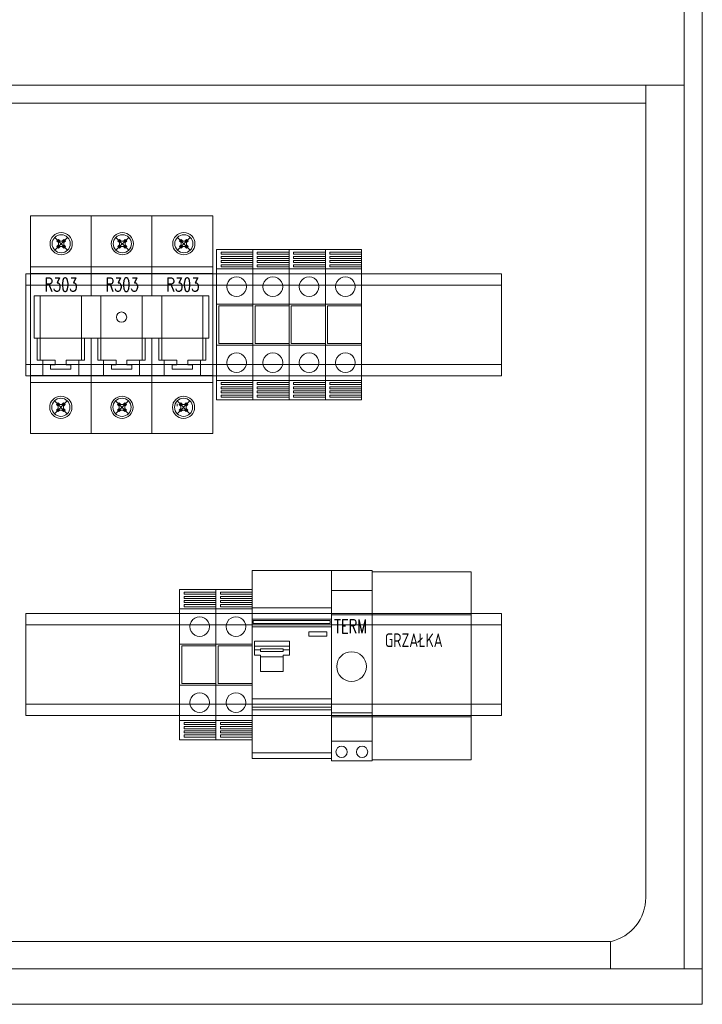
# Model space of a CAD drawing. Extents: x 6530687 to 6531018, y 5912940 to 5913185.
# Tile 4 of 9: x 6530755 to 6530785, y 5913089 to 5913132. Entities that reach past the tile are written whole.
import ezdxf
from ezdxf.enums import TextEntityAlignment as Align

# ---------------------------------------------------------------- set-up
doc = ezdxf.new("R2010")
doc.units = 0
doc.header["$MEASUREMENT"] = 0
doc.layers.get('0').update_dxf_attribs({"linetype": 'CONTINUOUS', "lineweight": 9})
for name, color, linetype, lineweight in [('000 Inne (niezydentyfikowane)', 7, 'CONTINUOUS', 9), ('IE - schemat', 7, 'CONTINUOUS', 9), ('kontur OBUDOWY', 7, 'CONTINUOUS', 5)]:
    doc.layers.add(name, color=color, linetype=linetype, lineweight=lineweight)
doc.styles.add('CP_ATTR', font='ROMANS.SHX')
doc.styles.add('OPIS_6', font='SIMPLEX.SHX', dxfattribs={"width": 0.7, "height": 6})

# ---------------------------------------------------------------- blocks, each defined once
blk = doc.blocks.new('STN40X84_2')
at = {"layer": 'kontur OBUDOWY', "color": 0}
for p, q in [((400, 840), (400, 0)), ((400, 0), (0, 0))]:
    blk.add_line(p, q, dxfattribs=at)
at = {"layer": 'kontur OBUDOWY', "color": 7}
for p, q in [((392, 321.07), (392, 825.64)), ((375, 47.12), (375, 405.63)), ((42.05, 27.64), (158.59, 27.64)), ((158.59, 27.64), (357.95, 27.64)), ((2, 15.64), (158.59, 15.64)), ((158.59, 15.64), (398, 15.64))]:
    blk.add_line(p, q, dxfattribs=at)
at = {"layer": 'kontur OBUDOWY'}
for p, q in [((8, 405.63), (392, 405.63)), ((25, 397.63), (375, 397.63)), ((392, 15.64), (392, 321.07))]:
    blk.add_line(p, q, dxfattribs=at)
at = {"layer": 'kontur OBUDOWY', "color": 7, "ltscale": 0.03875}
blk.add_line((359.5, 27.64), (357.95, 27.64), dxfattribs=at)
at = {"layer": 'kontur OBUDOWY', "color": 7, "ltscale": 0.3}
blk.add_line((359.5, 27.64), (359.5, 15.64), dxfattribs=at)
at = {"layer": 'kontur OBUDOWY', "color": 7, "ltscale": 0.1}
blk.add_line((359.5, 23.64), (359.5, 27.64), dxfattribs=at)
at = {"layer": 'kontur OBUDOWY', "color": 7, "ltscale": 0.2}
blk.add_line((359.5, 15.64), (359.5, 23.64), dxfattribs=at)
at = {"layer": 'kontur OBUDOWY', "color": 7, "ltscale": 0.05}
blk.add_line((400, 15.64), (398, 15.64), dxfattribs=at)
at = {"layer": 'kontur OBUDOWY', "color": 7}
blk.add_arc((355, 47.12), 20, 283.0029, 0, dxfattribs=at)
blk = doc.blocks.new('A$C4C045375')
for p, q in [((0, 6.637), (0, 5.786)), ((0, 6.637), (1.602, 6.637)), ((1.602, 6.637), (1.602, 5.786)), ((1.602, 6.637), (1.602, 6.515)), ((0.2, 6.515), (1.602, 6.515)), ((0.2, 6.515), (1.602, 6.515)), ((0.2, 6.423), (0.2, 6.515)), ((0.2, 6.423), (1.602, 6.423)), ((0.2, 6.423), (1.602, 6.423)), ((0.2, 6.331), (1.602, 6.331)), ((0.2, 6.331), (1.602, 6.331)), ((0.2, 6.239), (0.2, 6.331)), ((0.2, 6.239), (1.602, 6.239)), ((0.2, 6.239), (1.602, 6.239)), ((0.2, 6.147), (1.602, 6.147)), ((0.2, 6.147), (1.602, 6.147)), ((0.2, 6.056), (0.2, 6.147)), ((1.602, 6.423), (1.602, 6.331)), ((1.602, 6.239), (1.602, 6.147)), ((0, 5.786), (1.602, 5.786)), ((0, 5.786), (0, 4.219)), ((0, 5.786), (1.602, 5.786)), ((0.2, 6.056), (1.602, 6.056)), ((0.2, 5.964), (1.602, 5.964)), ((0.2, 5.964), (1.602, 5.964)), ((0.2, 5.872), (0.2, 5.964)), ((0.2, 5.872), (1.602, 5.872)), ((1.602, 6.056), (1.602, 5.964)), ((1.602, 5.872), (1.602, 5.786)), ((1.602, 5.786), (1.602, 4.219)), ((1.602, 5.786), (1.602, 4.219)), ((0.509, 5.213), (0.578, 5.303)), ((0.578, 5.303), (0.668, 5.372)), ((0.668, 5.372), (0.773, 5.416)), ((0.773, 5.416), (0.886, 5.431)), ((0.886, 5.431), (0.999, 5.416)), ((0.999, 5.416), (1.104, 5.372)), ((1.104, 5.372), (1.194, 5.303)), ((1.194, 5.303), (1.263, 5.213)), ((0.45, 4.995), (0.465, 5.108)), ((0.45, 4.995), (0.465, 4.883)), ((0.465, 5.108), (0.509, 5.213)), ((0.465, 4.883), (0.509, 4.778)), ((1.263, 5.213), (1.307, 5.108)), ((1.263, 4.778), (1.307, 4.883)), ((1.307, 5.108), (1.321, 4.995)), ((1.307, 4.883), (1.321, 4.995)), ((0.509, 4.778), (0.578, 4.688)), ((0.578, 4.688), (0.668, 4.618)), ((0.668, 4.618), (0.773, 4.575)), ((0.773, 4.575), (0.886, 4.56)), ((0.886, 4.56), (0.999, 4.575)), ((0.999, 4.575), (1.104, 4.618)), ((1.104, 4.618), (1.194, 4.688)), ((1.194, 4.688), (1.263, 4.778)), ((0, 4.219), (0, 2.417)), ((0, 4.219), (1.602, 4.219)), ((0.1, 2.488), (0.1, 4.149)), ((0.1, 4.149), (1.602, 4.149)), ((0.1, 4.149), (0.1, 2.488)), ((1.602, 4.219), (1.602, 2.417)), ((1.602, 4.219), (1.602, 2.417)), ((1.602, 4.219), (1.602, 4.149)), ((0, 2.417), (1.602, 2.417)), ((0, 2.417), (0, 0.851)), ((0.1, 2.488), (1.602, 2.488)), ((1.602, 2.488), (1.602, 2.417)), ((1.602, 2.417), (1.602, 0.851)), ((1.602, 2.417), (1.602, 0.851)), ((0.45, 1.642), (0.465, 1.755)), ((0.465, 1.755), (0.509, 1.859)), ((0.509, 1.859), (0.578, 1.95)), ((0.578, 1.95), (0.668, 2.019)), ((0.668, 2.019), (0.773, 2.062)), ((0.773, 2.062), (0.886, 2.077)), ((0.886, 2.077), (0.999, 2.062)), ((0.999, 2.062), (1.104, 2.019)), ((1.104, 2.019), (1.194, 1.95)), ((1.194, 1.95), (1.263, 1.859)), ((1.263, 1.859), (1.307, 1.755)), ((1.307, 1.755), (1.321, 1.642)), ((0.45, 1.642), (0.465, 1.529)), ((0.465, 1.529), (0.509, 1.424)), ((0.509, 1.424), (0.578, 1.334)), ((0.578, 1.334), (0.668, 1.265)), ((1.104, 1.265), (1.194, 1.334)), ((1.194, 1.334), (1.263, 1.424)), ((1.263, 1.424), (1.307, 1.529)), ((1.307, 1.529), (1.321, 1.642)), ((0.668, 1.265), (0.773, 1.221)), ((0.773, 1.221), (0.886, 1.206)), ((0.886, 1.206), (0.999, 1.221)), ((0.999, 1.221), (1.104, 1.265)), ((0, 0.851), (0, 0)), ((0, 0.851), (1.602, 0.851)), ((0, 0.851), (1.602, 0.851)), ((0.2, 0.765), (1.602, 0.765)), ((0.2, 0.673), (0.2, 0.765)), ((0.2, 0.673), (1.602, 0.673)), ((0.2, 0.673), (1.602, 0.673)), ((0.2, 0.581), (1.602, 0.581)), ((0.2, 0.581), (1.602, 0.581)), ((0.2, 0.49), (0.2, 0.581)), ((0.2, 0.49), (1.602, 0.49)), ((0.2, 0.49), (1.602, 0.49)), ((1.602, 0.851), (1.602, 0)), ((1.602, 0.851), (1.602, 0.765)), ((1.602, 0.673), (1.602, 0.581)), ((1.602, 0.49), (1.602, 0.398)), ((0.2, 0.398), (1.602, 0.398)), ((0.2, 0.398), (1.602, 0.398)), ((0.2, 0.306), (0.2, 0.398)), ((0.2, 0.306), (1.602, 0.306)), ((0.2, 0.306), (1.602, 0.306)), ((0.2, 0.214), (1.602, 0.214)), ((0.2, 0.122), (0.2, 0.214)), ((0.2, 0.122), (1.602, 0.122)), ((0.2, 0.122), (1.602, 0.122)), ((1.602, 0.306), (1.602, 0.214)), ((1.602, 0.122), (1.602, 0)), ((0, 0), (1.602, 0))]:
    blk.add_line(p, q)
blk = doc.blocks.new('vrewvrevrew')
at = {"layer": '000 Inne (niezydentyfikowane)', "linetype": 'Continuous'}
blk.add_blockref('A$C4C045375', (6530776.043, 5913079.57), dxfattribs=at)
blk = doc.blocks.new('blok - szyna 1x12 vgrtewvew')
at = {"layer": 'IE - schemat'}
for p, q in [((6530730.13, 5913275.952, 10.053), (6530751.13, 5913275.952, 10.053)), ((6530751.13, 5913275.952, 10.203), (6530730.13, 5913275.952, 10.203)), ((6530730.13, 5913275.952, 10.203), (6530730.13, 5913275.952, 10.053)), ((6530730.13, 5913275.952, 10.053), (6530730.13, 5913271.452, 10.053)), ((6530751.13, 5913275.952, 10.053), (6530730.13, 5913275.952, 10.053)), ((6530751.13, 5913275.952, 10.053), (6530751.13, 5913275.952, 10.203)), ((6530751.13, 5913271.452, 10.053), (6530751.13, 5913275.952, 10.053)), ((6530730.13, 5913275.12, 5.382), (6530730.13, 5913275.452, 5.382)), ((6530730.13, 5913275.452, 5.382), (6530730.13, 5913275.452, 5.262)), ((6530730.13, 5913275.452, 5.262), (6530730.13, 5913275.099, 5.262)), ((6530730.13, 5913275.452, 5.262), (6530730.13, 5913275.452, 5.382)), ((6530730.13, 5913275.452, 5.382), (6530751.13, 5913275.452, 5.382)), ((6530751.13, 5913275.452, 5.262), (6530730.13, 5913275.452, 5.262)), ((6530730.13, 5913275.12, 5.382), (6530730.13, 5913275.452, 5.382)), ((6530730.13, 5913275.452, 5.382), (6530730.13, 5913275.452, 5.262)), ((6530730.13, 5913275.452, 5.262), (6530730.13, 5913275.099, 5.262)), ((6530751.13, 5913275.099, 5.382), (6530751.13, 5913275.452, 5.382)), ((6530751.13, 5913275.452, 5.382), (6530751.13, 5913275.452, 5.503)), ((6530751.13, 5913275.452, 5.503), (6530751.13, 5913275.12, 5.503)), ((6530751.13, 5913275.452, 5.382), (6530751.13, 5913275.452, 5.262)), ((6530730.13, 5913275.099, 5.262), (6530730.13, 5913275.099, 4.567)), ((6530730.13, 5913275.099, 5.262), (6530730.13, 5913275.099, 4.567)), ((6530751.13, 5913275.099, 4.687), (6530751.13, 5913275.099, 5.382)), ((6530730.13, 5913272.45, 4.52), (6530730.13, 5913274.954, 4.52)), ((6530730.13, 5913274.954, 4.52), (6530730.13, 5913274.954, 5.215)), ((6530730.13, 5913272.45, 4.52), (6530730.13, 5913274.954, 4.52)), ((6530730.13, 5913274.954, 4.52), (6530730.13, 5913274.954, 5.215)), ((6530730.13, 5913274.932, 4.4), (6530730.13, 5913272.472, 4.4)), ((6530730.13, 5913274.932, 4.4), (6530730.13, 5913272.472, 4.4)), ((6530751.13, 5913274.954, 4.641), (6530751.13, 5913272.45, 4.641)), ((6530751.13, 5913274.954, 5.336), (6530751.13, 5913274.954, 4.641)), ((6530751.13, 5913272.472, 4.52), (6530751.13, 5913274.932, 4.52)), ((6530730.13, 5913272.45, 5.215), (6530730.13, 5913272.45, 4.52)), ((6530730.13, 5913272.45, 5.215), (6530730.13, 5913272.45, 4.52)), ((6530751.13, 5913272.45, 4.641), (6530751.13, 5913272.45, 5.336)), ((6530730.13, 5913272.305, 4.567), (6530730.13, 5913272.305, 5.262)), ((6530730.13, 5913272.305, 5.262), (6530730.13, 5913271.952, 5.262)), ((6530730.13, 5913272.305, 4.567), (6530730.13, 5913272.305, 5.262)), ((6530730.13, 5913272.305, 5.262), (6530730.13, 5913271.952, 5.262)), ((6530730.13, 5913271.952, 5.382), (6530730.13, 5913272.283, 5.382)), ((6530730.13, 5913271.952, 5.382), (6530730.13, 5913272.283, 5.382)), ((6530751.13, 5913271.952, 5.382), (6530751.13, 5913272.305, 5.382)), ((6530751.13, 5913272.305, 5.382), (6530751.13, 5913272.305, 4.687)), ((6530751.13, 5913272.283, 5.503), (6530751.13, 5913271.952, 5.503)), ((6530730.13, 5913271.952, 5.262), (6530730.13, 5913271.952, 5.382)), ((6530730.13, 5913271.952, 5.382), (6530730.13, 5913271.952, 5.262)), ((6530730.13, 5913271.952, 5.262), (6530751.13, 5913271.952, 5.262)), ((6530751.13, 5913271.952, 5.382), (6530730.13, 5913271.952, 5.382)), ((6530730.13, 5913271.952, 5.262), (6530730.13, 5913271.952, 5.382)), ((6530751.13, 5913271.952, 5.503), (6530751.13, 5913271.952, 5.382)), ((6530751.13, 5913271.952, 5.262), (6530751.13, 5913271.952, 5.382)), ((6530730.13, 5913271.452, 10.053), (6530751.13, 5913271.452, 10.053))]:
    blk.add_line(p, q, dxfattribs=at)
at = {"layer": 'IE - schemat', "extrusion": (-1, 0, 0)}
for centre, start, end in [((-5913275.12, 5.215, -6530730.13), 0, 90), ((-5913275.12, 5.215, -6530730.13), 0, 90), ((-5913274.932, 4.567, -6530730.13), 180, 270), ((-5913274.932, 4.567, -6530730.13), 180, 270), ((-5913272.472, 4.567, -6530730.13), 270, 0), ((-5913272.472, 4.567, -6530730.13), 270, 0), ((-5913272.283, 5.215, -6530730.13), 90, 180), ((-5913272.283, 5.215, -6530730.13), 90, 180)]:
    blk.add_arc(centre, 0.167, start, end, dxfattribs=at)
at = {"layer": 'IE - schemat', "extrusion": (1, 0, 0)}
for centre, start, end in [((5913275.12, 5.336, 6530751.13), 90, 180), ((5913274.932, 4.687, 6530751.13), 270, 0), ((5913272.472, 4.687, 6530751.13), 180, 270), ((5913272.283, 5.336, 6530751.13), 0, 90)]:
    blk.add_arc(centre, 0.167, start, end, dxfattribs=at)
blk = doc.blocks.new('blok - Z sls cb 3')
at = {"layer": 'IE - schemat'}
for p, q in [((-49777.02, -70075.44), (-49777.02, -70171.44)), ((-49750.19, -70075.44), (-49777.02, -70075.44)), ((-49723.36, -70075.44), (-49750.19, -70075.44)), ((-49750.19, -70075.44), (-49750.19, -70110.73)), ((-49696.52, -70075.44), (-49723.36, -70075.44)), ((-49723.36, -70110.73), (-49723.36, -70075.44)), ((-49696.52, -70171.44), (-49696.52, -70075.44)), ((-49760.59, -70084.91), (-49766.24, -70090.57)), ((-49760.59, -70090.57), (-49766.24, -70084.91)), ((-49765.33, -70086.55), (-49764.97, -70086.19)), ((-49764.63, -70087.26), (-49765.33, -70086.55)), ((-49764.97, -70086.19), (-49764.61, -70085.82)), ((-49764.61, -70085.82), (-49763.9, -70086.53)), ((-49763.9, -70086.53), (-49762.93, -70086.53)), ((-49762.93, -70086.53), (-49762.22, -70085.82)), ((-49762.22, -70085.82), (-49761.86, -70086.19)), ((-49761.5, -70086.55), (-49762.2, -70087.26)), ((-49761.86, -70086.19), (-49761.5, -70086.55)), ((-49733.59, -70090.57), (-49739.24, -70084.91)), ((-49733.59, -70084.91), (-49739.24, -70090.57)), ((-49738.33, -70086.55), (-49737.97, -70086.19)), ((-49737.63, -70087.26), (-49738.33, -70086.55)), ((-49737.97, -70086.19), (-49737.61, -70085.82)), ((-49737.61, -70085.82), (-49736.9, -70086.53)), ((-49736.9, -70086.53), (-49735.93, -70086.53)), ((-49735.93, -70086.53), (-49735.22, -70085.82)), ((-49735.22, -70085.82), (-49734.86, -70086.19)), ((-49734.5, -70086.55), (-49735.2, -70087.26)), ((-49734.86, -70086.19), (-49734.5, -70086.55)), ((-49706.42, -70090.57), (-49712.08, -70084.91)), ((-49706.42, -70084.91), (-49712.08, -70090.57)), ((-49711.17, -70086.55), (-49710.8, -70086.19)), ((-49710.46, -70087.26), (-49711.17, -70086.55)), ((-49710.8, -70086.19), (-49710.44, -70085.82)), ((-49710.44, -70085.82), (-49709.73, -70086.53)), ((-49709.73, -70086.53), (-49708.76, -70086.53)), ((-49708.76, -70086.53), (-49708.06, -70085.82)), ((-49708.06, -70085.82), (-49707.69, -70086.19)), ((-49707.33, -70086.55), (-49708.03, -70087.26)), ((-49707.69, -70086.19), (-49707.33, -70086.55)), ((-49765.33, -70088.93), (-49764.63, -70088.23)), ((-49764.97, -70089.3), (-49765.33, -70088.93)), ((-49764.61, -70089.66), (-49764.97, -70089.3)), ((-49764.63, -70087.26), (-49764.63, -70088.23)), ((-49763.9, -70088.96), (-49764.61, -70089.66)), ((-49762.93, -70088.96), (-49763.9, -70088.96)), ((-49762.22, -70089.66), (-49762.93, -70088.96)), ((-49761.86, -70089.3), (-49762.22, -70089.66)), ((-49762.2, -70088.23), (-49762.2, -70087.26)), ((-49762.2, -70088.23), (-49761.5, -70088.93)), ((-49761.5, -70088.93), (-49761.86, -70089.3)), ((-49738.33, -70088.93), (-49737.63, -70088.23)), ((-49737.97, -70089.3), (-49738.33, -70088.93)), ((-49737.61, -70089.66), (-49737.97, -70089.3)), ((-49737.63, -70087.26), (-49737.63, -70088.23)), ((-49736.9, -70088.96), (-49737.61, -70089.66)), ((-49735.93, -70088.96), (-49736.9, -70088.96)), ((-49735.22, -70089.66), (-49735.93, -70088.96)), ((-49734.86, -70089.3), (-49735.22, -70089.66)), ((-49735.2, -70088.23), (-49735.2, -70087.26)), ((-49735.2, -70088.23), (-49734.5, -70088.93)), ((-49734.5, -70088.93), (-49734.86, -70089.3)), ((-49711.17, -70088.93), (-49710.46, -70088.23)), ((-49710.8, -70089.3), (-49711.17, -70088.93)), ((-49710.44, -70089.66), (-49710.8, -70089.3)), ((-49710.46, -70087.26), (-49710.46, -70088.23)), ((-49709.73, -70088.96), (-49710.44, -70089.66)), ((-49708.76, -70088.96), (-49709.73, -70088.96)), ((-49708.06, -70089.66), (-49708.76, -70088.96)), ((-49707.69, -70089.3), (-49708.06, -70089.66)), ((-49708.03, -70088.23), (-49708.03, -70087.26)), ((-49708.03, -70088.23), (-49707.33, -70088.93)), ((-49707.33, -70088.93), (-49707.69, -70089.3)), ((-49750.19, -70097.87), (-49777.02, -70097.87)), ((-49723.36, -70097.87), (-49750.19, -70097.87)), ((-49696.52, -70097.87), (-49723.36, -70097.87)), ((-49750.19, -70100.94), (-49777.02, -70100.94)), ((-49723.36, -70100.94), (-49750.19, -70100.94)), ((-49696.52, -70100.94), (-49723.36, -70100.94)), ((-49772.7, -70110.73), (-49775.38, -70110.73)), ((-49775.38, -70110.73), (-49775.38, -70129.46)), ((-49772.7, -70129.46), (-49772.7, -70110.73)), ((-49772.7, -70110.73), (-49772.7, -70129.46)), ((-49772.7, -70110.73), (-49754.51, -70110.73)), ((-49754.51, -70129.46), (-49754.51, -70110.73)), ((-49754.51, -70110.73), (-49754.51, -70129.46)), ((-49754.51, -70110.73), (-49745.86, -70110.73)), ((-49745.86, -70110.73), (-49727.68, -70110.73)), ((-49745.86, -70110.73), (-49745.86, -70129.46)), ((-49745.86, -70110.73), (-49745.86, -70129.46)), ((-49727.68, -70129.46), (-49727.68, -70110.73)), ((-49727.68, -70110.73), (-49727.68, -70129.46)), ((-49727.68, -70110.73), (-49719.03, -70110.73)), ((-49719.03, -70110.73), (-49719.03, -70129.46)), ((-49719.03, -70110.73), (-49719.03, -70129.46)), ((-49719.03, -70110.73), (-49719.03, -70129.46)), ((-49719.03, -70110.73), (-49700.85, -70110.73)), ((-49700.85, -70110.73), (-49698.16, -70110.73)), ((-49700.85, -70129.46), (-49700.85, -70110.73)), ((-49700.85, -70110.73), (-49700.85, -70129.46)), ((-49698.16, -70110.73), (-49698.16, -70129.46)), ((-49775.38, -70129.46), (-49772.7, -70129.46)), ((-49774.04, -70129.46), (-49774.04, -70139.13)), ((-49772.7, -70129.46), (-49772.7, -70139.13)), ((-49772.7, -70129.46), (-49754.51, -70129.46)), ((-49754.51, -70129.46), (-49754.51, -70139.13)), ((-49745.86, -70129.46), (-49754.51, -70129.46)), ((-49753.17, -70129.46), (-49753.17, -70139.13)), ((-49750.19, -70129.46), (-49750.19, -70171.44)), ((-49747.21, -70129.46), (-49747.21, -70139.13)), ((-49745.86, -70129.46), (-49745.86, -70139.13)), ((-49745.86, -70129.46), (-49727.68, -70129.46)), ((-49727.68, -70129.46), (-49727.68, -70139.13)), ((-49719.03, -70129.46), (-49727.68, -70129.46)), ((-49726.34, -70129.46), (-49726.34, -70139.13)), ((-49723.36, -70171.44), (-49723.36, -70129.46)), ((-49720.37, -70129.46), (-49720.37, -70139.13)), ((-49719.03, -70129.46), (-49719.03, -70139.13)), ((-49719.03, -70129.46), (-49700.85, -70129.46)), ((-49698.16, -70129.46), (-49700.85, -70129.46)), ((-49700.85, -70129.46), (-49700.85, -70139.13)), ((-49699.51, -70129.46), (-49699.51, -70139.13)), ((-49774.04, -70139.13), (-49766.01, -70139.13)), ((-49771.58, -70139.13), (-49771.58, -70145.94)), ((-49766.01, -70139.13), (-49766.01, -70141.13)), ((-49761.21, -70141.13), (-49761.21, -70139.13)), ((-49761.21, -70139.13), (-49753.17, -70139.13)), ((-49755.63, -70139.13), (-49755.63, -70145.94)), ((-49747.21, -70139.13), (-49739.17, -70139.13)), ((-49744.75, -70139.13), (-49744.75, -70145.94)), ((-49739.17, -70139.13), (-49739.17, -70141.13)), ((-49734.37, -70141.13), (-49734.37, -70139.13)), ((-49734.37, -70139.13), (-49726.34, -70139.13)), ((-49728.79, -70139.13), (-49728.79, -70145.94)), ((-49720.37, -70139.13), (-49712.34, -70139.13)), ((-49717.92, -70139.13), (-49717.92, -70145.94)), ((-49712.34, -70139.13), (-49712.34, -70141.13)), ((-49707.54, -70141.13), (-49707.54, -70139.13)), ((-49707.54, -70139.13), (-49699.51, -70139.13)), ((-49701.96, -70139.13), (-49701.96, -70145.94)), ((-49766.01, -70141.13), (-49768.11, -70141.13)), ((-49768.11, -70141.13), (-49768.11, -70143.13)), ((-49768.11, -70143.13), (-49759.11, -70143.13)), ((-49759.11, -70141.13), (-49761.21, -70141.13)), ((-49759.11, -70143.13), (-49759.11, -70141.13)), ((-49739.17, -70141.13), (-49741.27, -70141.13)), ((-49741.27, -70141.13), (-49741.27, -70143.13)), ((-49741.27, -70143.13), (-49732.27, -70143.13)), ((-49732.27, -70141.13), (-49734.37, -70141.13)), ((-49732.27, -70143.13), (-49732.27, -70141.13)), ((-49712.34, -70141.13), (-49714.44, -70141.13)), ((-49714.44, -70141.13), (-49714.44, -70143.13)), ((-49714.44, -70143.13), (-49705.44, -70143.13)), ((-49705.44, -70141.13), (-49707.54, -70141.13)), ((-49705.44, -70143.13), (-49705.44, -70141.13)), ((-49777.02, -70145.94), (-49750.19, -70145.94)), ((-49750.19, -70145.94), (-49723.36, -70145.94)), ((-49723.36, -70145.94), (-49696.52, -70145.94)), ((-49750.19, -70149.02), (-49777.02, -70149.02)), ((-49723.36, -70149.02), (-49750.19, -70149.02)), ((-49696.52, -70149.02), (-49723.36, -70149.02)), ((-49760.73, -70162.74), (-49766.38, -70157.08)), ((-49760.73, -70157.08), (-49766.38, -70162.74)), ((-49765.48, -70158.72), (-49765.11, -70158.35)), ((-49764.77, -70159.42), (-49765.48, -70158.72)), ((-49765.48, -70161.1), (-49764.77, -70160.4)), ((-49765.11, -70158.35), (-49764.75, -70157.99)), ((-49764.77, -70159.42), (-49764.77, -70160.4)), ((-49764.75, -70157.99), (-49764.04, -70158.69)), ((-49764.04, -70158.69), (-49763.07, -70158.69)), ((-49763.07, -70158.69), (-49762.36, -70157.99)), ((-49762.36, -70157.99), (-49762, -70158.35)), ((-49761.64, -70158.72), (-49762.34, -70159.42)), ((-49762.34, -70160.4), (-49762.34, -70159.42)), ((-49762.34, -70160.4), (-49761.64, -70161.1)), ((-49762, -70158.35), (-49761.64, -70158.72)), ((-49733.73, -70157.08), (-49739.38, -70162.74)), ((-49733.73, -70162.74), (-49739.38, -70157.08)), ((-49738.48, -70158.72), (-49738.11, -70158.35)), ((-49737.77, -70159.42), (-49738.48, -70158.72)), ((-49738.48, -70161.1), (-49737.77, -70160.4)), ((-49738.11, -70158.35), (-49737.75, -70157.99)), ((-49737.77, -70159.42), (-49737.77, -70160.4)), ((-49737.75, -70157.99), (-49737.04, -70158.69)), ((-49737.04, -70158.69), (-49736.07, -70158.69)), ((-49736.07, -70158.69), (-49735.36, -70157.99)), ((-49735.36, -70157.99), (-49735, -70158.35)), ((-49734.64, -70158.72), (-49735.34, -70159.42)), ((-49735.34, -70160.4), (-49735.34, -70159.42)), ((-49735.34, -70160.4), (-49734.64, -70161.1)), ((-49735, -70158.35), (-49734.64, -70158.72)), ((-49706.56, -70157.08), (-49712.22, -70162.74)), ((-49706.56, -70162.74), (-49712.22, -70157.08)), ((-49712.14, -70158.84), (-49712.14, -70158.32)), ((-49712.14, -70159.35), (-49712.14, -70158.84)), ((-49711.31, -70158.72), (-49710.95, -70158.35)), ((-49710.6, -70159.42), (-49711.31, -70158.72)), ((-49711.31, -70161.1), (-49710.6, -70160.4)), ((-49710.95, -70158.35), (-49710.58, -70157.99)), ((-49710.6, -70159.42), (-49710.6, -70160.4)), ((-49710.58, -70157.99), (-49709.88, -70158.69)), ((-49709.88, -70158.69), (-49708.9, -70158.69)), ((-49708.9, -70158.69), (-49708.2, -70157.99)), ((-49708.2, -70157.99), (-49707.83, -70158.35)), ((-49707.47, -70158.72), (-49708.17, -70159.42)), ((-49708.17, -70160.4), (-49708.17, -70159.42)), ((-49708.17, -70160.4), (-49707.47, -70161.1)), ((-49707.83, -70158.35), (-49707.47, -70158.72)), ((-49765.11, -70161.46), (-49765.48, -70161.1)), ((-49764.75, -70161.83), (-49765.11, -70161.46)), ((-49764.04, -70161.12), (-49764.75, -70161.83)), ((-49763.07, -70161.12), (-49764.04, -70161.12)), ((-49762.36, -70161.83), (-49763.07, -70161.12)), ((-49762, -70161.46), (-49762.36, -70161.83)), ((-49761.64, -70161.1), (-49762, -70161.46)), ((-49738.11, -70161.46), (-49738.48, -70161.1)), ((-49737.75, -70161.83), (-49738.11, -70161.46)), ((-49737.04, -70161.12), (-49737.75, -70161.83)), ((-49736.07, -70161.12), (-49737.04, -70161.12)), ((-49735.36, -70161.83), (-49736.07, -70161.12)), ((-49735, -70161.46), (-49735.36, -70161.83)), ((-49734.64, -70161.1), (-49735, -70161.46)), ((-49710.95, -70161.46), (-49711.31, -70161.1)), ((-49710.58, -70161.83), (-49710.95, -70161.46)), ((-49709.88, -70161.12), (-49710.58, -70161.83)), ((-49708.9, -70161.12), (-49709.88, -70161.12)), ((-49708.2, -70161.83), (-49708.9, -70161.12)), ((-49707.83, -70161.46), (-49708.2, -70161.83)), ((-49707.47, -70161.1), (-49707.83, -70161.46)), ((-49777.02, -70171.44), (-49750.19, -70171.44)), ((-49750.19, -70171.44), (-49723.36, -70171.44)), ((-49723.36, -70171.44), (-49696.52, -70171.44))]:
    blk.add_line(p, q, dxfattribs=at)
for centre, radius in [((-49763.41, -70087.74), 4.9), ((-49763.41, -70087.74), 4), ((-49736.41, -70087.74), 4.9), ((-49736.41, -70087.74), 4), ((-49709.25, -70087.74), 4.9), ((-49709.25, -70087.74), 4), ((-49736.77, -70120.1), 2.27), ((-49763.56, -70159.91), 4.9), ((-49763.56, -70159.91), 4), ((-49736.56, -70159.91), 4.9), ((-49736.56, -70159.91), 4), ((-49709.39, -70159.91), 4.9), ((-49709.39, -70159.91), 4)]:
    blk.add_circle(centre, radius, dxfattribs=at)
at = {"layer": 'IE - schemat', "style": 'OPIS_6', "width": 0.7}
for p in [(-49763.53, -70108.77), (-49736.53, -70108.77), (-49709.7, -70108.77)]:
    blk.add_text('R303', height=6, dxfattribs=at).set_placement(p, align=Align.CENTER)
blk = doc.blocks.new('A$C19BA541F')
at = {"layer": 'IE - schemat'}
for p, q in [((0, 8.4), (1.8, 8.4)), ((0, 0), (0, 8.4)), ((1.8, 8.4), (1.8, 0)), ((1.8, 7.525), (0, 7.525)), ((1.8, 6.45), (0, 6.45)), ((1.8, 2.119), (0, 2.119)), ((1.8, 1.95), (0, 1.95)), ((1.8, 0.875), (0, 0.875)), ((1.8, 0), (0, 0))]:
    blk.add_line(p, q, dxfattribs=at)
for centre, radius in [((0.888, 4.164), 0.656), ((0.45, 0.4), 0.25), ((1.35, 0.4), 0.25)]:
    blk.add_circle(centre, radius, dxfattribs=at)
at = {"layer": 'IE - schemat', "style": 'OPIS_6', "width": 0.7}
blk.add_text('TERM', height=0.6, dxfattribs=at).set_placement((0.123, 5.643))
blk = doc.blocks.new('A$C75F37BB5')
at = {"layer": 'IE - schemat'}
for p, q in [((4.376, 8.3, 0), (0.001, 8.3, 0)), ((0.001, 8.3, 0), (0.001, 0, 0)), ((4.376, 8.3, 0), (4.376, 0, 0)), ((4.376, 8.3, 0), (4.376, 0, 0)), ((4.376, 6.4, 0), (0.001, 6.4, 0)), ((4.376, 1.9, 0), (0.001, 1.9, 0)), ((4.376, 0, 0), (0.001, 0, 0))]:
    blk.add_line(p, q, dxfattribs=at)
at = {"layer": 'IE - schemat', "style": 'OPIS_6', "width": 0.7}
blk.add_text('GRZAŁKA', height=0.6, dxfattribs=at).set_placement((0.56, 4.977))
at = {"layer": 'IE - schemat', "style": 'CP_ATTR', "flags": 9}
for tag in ['WEIGHT', 'IP', 'MATERIAL', 'DIMS', 'OTHER', 'CHARACTER', 'POWER', 'VOLTAGE', 'PRODUCER', 'PRODUCT-TYPE', 'ARTICLE', 'GROUP', 'NUMBER', 'NAME']:
    blk.add_attdef(tag, text='', height=0.000005, dxfattribs=at).set_placement((0, 6.4, 0), align=Align.MIDDLE_LEFT)
blk = doc.blocks.new('blok gitbgutw')
at = {"layer": 'IE - schemat', "extrusion": (-2.43203e-16, 0.285499, -0.958379)}
for p, q in [((21268.54, -10519.98, 48.46), (21268.54, -10503.55, 53.36)), ((21303.54, -10503.55, 53.36), (21268.54, -10503.55, 53.36)), ((21303.54, -10503.55, 53.36), (21303.54, -10519.98, 48.46)), ((21303.54, -10519.98, 48.46), (21268.54, -10519.98, 48.46))]:
    blk.add_line(p, q, dxfattribs=at)
at = {"layer": 'IE - schemat', "extrusion": (-2.02762e-31, 1, -7.99015e-16)}
for p, q in [((21268.54, -10503.55, 53.36), (21268.54, -10503.55, 97.82)), ((21303.54, -10503.55, 97.82), (21268.54, -10503.55, 97.82)), ((21303.54, -10503.55, 53.36), (21268.54, -10503.55, 53.36)), ((21303.54, -10503.55, 97.82), (21303.54, -10503.55, 53.36))]:
    blk.add_line(p, q, dxfattribs=at)
at = {"layer": 'IE - schemat'}
for p, q in [((21268.54, -10503.55, 97.82), (21268.54, -10522.55, 97.82)), ((21303.54, -10503.55, 97.82), (21268.54, -10503.55, 97.82)), ((21303.54, -10522.55, 97.82), (21303.54, -10503.55, 97.82)), ((21268.54, -10522.55, 111.82), (21268.54, -10567.55, 111.82)), ((21303.54, -10522.55, 111.82), (21268.54, -10522.55, 111.82)), ((21303.54, -10522.55, 97.82), (21268.54, -10522.55, 97.82)), ((21303.54, -10567.55, 111.82), (21303.54, -10522.55, 111.82)), ((21269.04, -10526.85, 111.82), (21269.04, -10525.55, 111.82)), ((21269.04, -10525.55, 111.82), (21303.04, -10525.55, 111.82)), ((21269.04, -10525.55, 111.82), (21303.04, -10525.55, 111.82)), ((21269.04, -10526.85, 111.82), (21269.04, -10525.55, 111.82)), ((21303.04, -10526.85, 111.82), (21269.04, -10526.85, 111.82)), ((21303.04, -10526.85, 111.82), (21269.04, -10526.85, 111.82)), ((21303.04, -10525.55, 111.82), (21303.04, -10526.85, 111.82)), ((21303.04, -10525.55, 111.82), (21303.04, -10526.85, 111.82)), ((21293.54, -10530.55, 113.82), (21301.54, -10530.55, 113.82)), ((21293.54, -10532.55, 113.82), (21293.54, -10530.55, 113.82)), ((21293.54, -10530.55, 111.82), (21301.54, -10530.55, 111.82)), ((21293.54, -10532.55, 111.82), (21293.54, -10530.55, 111.82)), ((21301.54, -10530.55, 113.82), (21301.54, -10532.55, 113.82)), ((21301.54, -10530.55, 111.82), (21301.54, -10532.55, 111.82)), ((21301.54, -10532.55, 113.82), (21293.54, -10532.55, 113.82)), ((21301.54, -10532.55, 111.82), (21293.54, -10532.55, 111.82)), ((21269.54, -10540.88, 111.82), (21269.54, -10538.54, 111.82)), ((21269.54, -10538.54, 111.82), (21272.29, -10538.54, 111.82)), ((21272.29, -10538.54, 111.82), (21272.29, -10538.05, 111.82)), ((21272.29, -10538.05, 111.82), (21282.29, -10538.05, 111.82)), ((21282.29, -10538.05, 111.82), (21282.29, -10538.54, 111.82)), ((21282.29, -10538.54, 111.82), (21285.04, -10538.54, 111.82)), ((21285.04, -10538.54, 111.82), (21285.04, -10540.88, 111.82)), ((21272.29, -10540.88, 111.82), (21269.54, -10540.88, 111.82)), ((21272.29, -10548.05, 111.82), (21272.29, -10540.88, 111.82)), ((21282.29, -10540.88, 111.82), (21282.29, -10548.05, 111.82)), ((21285.04, -10540.88, 111.82), (21282.29, -10540.88, 111.82)), ((21282.29, -10548.05, 111.82), (21272.29, -10548.05, 111.82)), ((21303.54, -10567.55, 111.82), (21268.54, -10567.55, 111.82)), ((21268.54, -10567.55, 97.82), (21268.54, -10586.55, 97.82)), ((21303.54, -10567.55, 97.82), (21268.54, -10567.55, 97.82)), ((21303.54, -10586.55, 97.82), (21303.54, -10567.55, 97.82)), ((21303.54, -10586.55, 97.82), (21268.54, -10586.55, 97.82))]:
    blk.add_line(p, q, dxfattribs=at)
at = {"layer": 'IE - schemat', "extrusion": (-1, 8.38451e-18, 2.46969e-16)}
for p, q in [((21268.54, -10503.55, 97.82), (21268.54, -10522.55, 97.82)), ((21268.54, -10503.55, 53.36), (21268.54, -10503.55, 97.82)), ((21268.54, -10519.98, 48.46), (21268.54, -10503.55, 53.36)), ((21268.54, -10525.06, 48.46), (21268.54, -10519.98, 48.46)), ((21268.54, -10522.55, 111.82), (21268.54, -10567.55, 111.82)), ((21268.54, -10522.55, 97.82), (21268.54, -10522.55, 111.82)), ((21268.54, -10525.05, 52.48), (21268.54, -10528.44, 51.15)), ((21268.54, -10565.05, 53.82), (21268.54, -10525.05, 53.82)), ((21268.54, -10525.05, 53.82), (21268.54, -10525.05, 52.48)), ((21268.54, -10528.44, 51.15), (21268.54, -10525.06, 48.46)), ((21268.54, -10563.89, 48.46), (21268.54, -10560.17, 50.92)), ((21268.54, -10560.17, 50.92), (21268.54, -10565.05, 52.48)), ((21268.54, -10584.03, 48.46), (21268.54, -10563.89, 48.46)), ((21268.54, -10565.05, 52.48), (21268.54, -10565.05, 53.82)), ((21268.54, -10567.55, 111.82), (21268.54, -10567.55, 97.82)), ((21268.54, -10567.55, 97.82), (21268.54, -10586.55, 97.82)), ((21268.54, -10586.55, 52.89), (21268.54, -10584.03, 48.46)), ((21268.54, -10586.55, 97.82), (21268.54, -10586.55, 52.89))]:
    blk.add_line(p, q, dxfattribs=at)
at = {"layer": 'IE - schemat', "extrusion": (1, -6.33039e-18, -2.4572e-16)}
for p, q in [((21303.54, -10522.55, 97.82), (21303.54, -10503.55, 97.82)), ((21303.54, -10503.55, 97.82), (21303.54, -10503.55, 53.36)), ((21303.54, -10503.55, 53.36), (21303.54, -10519.98, 48.46)), ((21303.54, -10519.98, 48.46), (21303.54, -10525.06, 48.46)), ((21303.54, -10567.55, 111.82), (21303.54, -10522.55, 111.82)), ((21303.54, -10522.55, 111.82), (21303.54, -10522.55, 97.82)), ((21303.54, -10528.44, 51.15), (21303.54, -10525.05, 52.48)), ((21303.54, -10525.05, 52.48), (21303.54, -10525.05, 53.82)), ((21303.54, -10525.05, 53.82), (21303.54, -10565.05, 53.82)), ((21303.54, -10525.06, 48.46), (21303.54, -10528.44, 51.15)), ((21303.54, -10560.17, 50.92), (21303.54, -10563.89, 48.46)), ((21303.54, -10565.05, 52.48), (21303.54, -10560.17, 50.92)), ((21303.54, -10563.89, 48.46), (21303.54, -10584.03, 48.46)), ((21303.54, -10565.05, 53.82), (21303.54, -10565.05, 52.48)), ((21303.54, -10567.55, 97.82), (21303.54, -10567.55, 111.82)), ((21303.54, -10586.55, 97.82), (21303.54, -10567.55, 97.82)), ((21303.54, -10584.03, 48.46), (21303.54, -10586.55, 52.89)), ((21303.54, -10586.55, 52.89), (21303.54, -10586.55, 97.82))]:
    blk.add_line(p, q, dxfattribs=at)
at = {"layer": 'IE - schemat', "extrusion": (-2.53765e-16, -2.18742e-16, -1)}
for p, q in [((21268.54, -10525.06, 48.46), (21268.54, -10519.98, 48.46)), ((21303.54, -10519.98, 48.46), (21268.54, -10519.98, 48.46)), ((21303.54, -10519.98, 48.46), (21303.54, -10525.06, 48.46)), ((21303.54, -10525.06, 48.46), (21268.54, -10525.06, 48.46))]:
    blk.add_line(p, q, dxfattribs=at)
at = {"layer": 'IE - schemat', "extrusion": (9.65952e-31, 1, 3.80648e-15)}
for p, q in [((21268.54, -10522.55, 97.82), (21268.54, -10522.55, 111.82)), ((21303.54, -10522.55, 111.82), (21268.54, -10522.55, 111.82)), ((21303.54, -10522.55, 97.82), (21268.54, -10522.55, 97.82)), ((21303.54, -10522.55, 111.82), (21303.54, -10522.55, 97.82))]:
    blk.add_line(p, q, dxfattribs=at)
at = {"layer": 'IE - schemat', "extrusion": (-2.53765e-16, 0, -1)}
for p, q in [((21268.54, -10565.05, 53.82), (21268.54, -10525.05, 53.82)), ((21303.54, -10525.05, 53.82), (21268.54, -10525.05, 53.82)), ((21303.54, -10525.05, 53.82), (21303.54, -10565.05, 53.82)), ((21268.54, -10584.03, 48.46), (21268.54, -10563.89, 48.46)), ((21303.54, -10563.89, 48.46), (21268.54, -10563.89, 48.46)), ((21303.54, -10565.05, 53.82), (21268.54, -10565.05, 53.82)), ((21303.54, -10563.89, 48.46), (21303.54, -10584.03, 48.46)), ((21303.54, -10584.03, 48.46), (21268.54, -10584.03, 48.46))]:
    blk.add_line(p, q, dxfattribs=at)
at = {"layer": 'IE - schemat', "extrusion": (0, -1, 0)}
for p, q in [((21268.54, -10525.05, 53.82), (21268.54, -10525.05, 52.48)), ((21303.54, -10525.05, 52.48), (21268.54, -10525.05, 52.48)), ((21303.54, -10525.05, 53.82), (21268.54, -10525.05, 53.82)), ((21303.54, -10525.05, 52.48), (21303.54, -10525.05, 53.82))]:
    blk.add_line(p, q, dxfattribs=at)
at = {"layer": 'IE - schemat', "extrusion": (2.3605e-16, -0.367079, 0.93019)}
for p, q in [((21268.54, -10525.05, 52.48), (21268.54, -10528.44, 51.15)), ((21303.54, -10525.05, 52.48), (21268.54, -10525.05, 52.48)), ((21303.54, -10528.44, 51.15), (21303.54, -10525.05, 52.48)), ((21303.54, -10528.44, 51.15), (21268.54, -10528.44, 51.15))]:
    blk.add_line(p, q, dxfattribs=at)
at = {"layer": 'IE - schemat', "extrusion": (-1.98807e-16, -0.621479, -0.783431)}
for p, q in [((21268.54, -10528.44, 51.15), (21268.54, -10525.06, 48.46)), ((21303.54, -10525.06, 48.46), (21268.54, -10525.06, 48.46)), ((21303.54, -10525.06, 48.46), (21303.54, -10528.44, 51.15)), ((21303.54, -10528.44, 51.15), (21268.54, -10528.44, 51.15))]:
    blk.add_line(p, q, dxfattribs=at)
at = {"layer": 'IE - schemat', "extrusion": (-2.74354e-33, -1, -3.36615e-15)}
for p, q in [((21269.04, -10525.55, 111.82), (21303.04, -10525.55, 111.82)), ((21269.04, -10525.55, 111.82), (21269.04, -10525.55, 111.82)), ((21269.04, -10525.55, 111.82), (21303.04, -10525.55, 111.82)), ((21303.04, -10525.55, 111.82), (21303.04, -10525.55, 111.82))]:
    blk.add_line(p, q, dxfattribs=at)
at = {"layer": 'IE - schemat', "extrusion": (1, 8.49556e-31, -2.53195e-16)}
for p, q in [((21269.04, -10526.85, 111.82), (21269.04, -10525.55, 111.82)), ((21269.04, -10525.55, 111.82), (21269.04, -10525.55, 111.82)), ((21269.04, -10526.85, 111.82), (21269.04, -10525.55, 111.82)), ((21269.04, -10526.85, 111.82), (21269.04, -10526.85, 111.82))]:
    blk.add_line(p, q, dxfattribs=at)
at = {"layer": 'IE - schemat', "extrusion": (2.74354e-33, 1, 3.36615e-15)}
for p, q in [((21303.04, -10526.85, 111.82), (21269.04, -10526.85, 111.82)), ((21269.04, -10526.85, 111.82), (21269.04, -10526.85, 111.82)), ((21303.04, -10526.85, 111.82), (21269.04, -10526.85, 111.82)), ((21303.04, -10526.85, 111.82), (21303.04, -10526.85, 111.82))]:
    blk.add_line(p, q, dxfattribs=at)
at = {"layer": 'IE - schemat', "extrusion": (-1, 3.20257e-16, 2.53195e-16)}
for p, q in [((21303.04, -10525.55, 111.82), (21303.04, -10526.85, 111.82)), ((21303.04, -10525.55, 111.82), (21303.04, -10525.55, 111.82)), ((21303.04, -10525.55, 111.82), (21303.04, -10526.85, 111.82)), ((21303.04, -10526.85, 111.82), (21303.04, -10526.85, 111.82))]:
    blk.add_line(p, q, dxfattribs=at)
at = {"layer": 'IE - schemat', "extrusion": (-1, -5.55112e-16, 0)}
for p, q in [((21293.54, -10532.55, 113.82), (21293.54, -10530.55, 113.82)), ((21293.54, -10530.55, 111.82), (21293.54, -10530.55, 113.82)), ((21293.54, -10532.55, 111.82), (21293.54, -10530.55, 111.82)), ((21293.54, -10532.55, 111.82), (21293.54, -10532.55, 113.82))]:
    blk.add_line(p, q, dxfattribs=at)
at = {"layer": 'IE - schemat', "extrusion": (-5.00864e-32, 1, 0)}
for p, q in [((21293.54, -10530.55, 113.82), (21301.54, -10530.55, 113.82)), ((21293.54, -10530.55, 111.82), (21293.54, -10530.55, 113.82)), ((21293.54, -10530.55, 111.82), (21301.54, -10530.55, 111.82)), ((21301.54, -10530.55, 111.82), (21301.54, -10530.55, 113.82))]:
    blk.add_line(p, q, dxfattribs=at)
at = {"layer": 'IE - schemat', "extrusion": (1, 2.77556e-16, 0)}
for p, q in [((21301.54, -10530.55, 113.82), (21301.54, -10532.55, 113.82)), ((21301.54, -10530.55, 111.82), (21301.54, -10530.55, 113.82)), ((21301.54, -10530.55, 111.82), (21301.54, -10532.55, 111.82)), ((21301.54, -10532.55, 111.82), (21301.54, -10532.55, 113.82))]:
    blk.add_line(p, q, dxfattribs=at)
at = {"layer": 'IE - schemat', "extrusion": (0, 0.006981, 0.999976)}
for p, q in [((21269.54, -10534.64, 117.43), (21269.54, -10536.97, 117.45)), ((21285.04, -10534.64, 117.43), (21269.54, -10534.64, 117.43)), ((21285.04, -10536.97, 117.45), (21285.04, -10534.64, 117.43)), ((21285.04, -10536.97, 117.45), (21269.54, -10536.97, 117.45))]:
    blk.add_line(p, q, dxfattribs=at)
at = {"layer": 'IE - schemat', "extrusion": (0, 0.820889, -0.571088)}
for p, q in [((21269.54, -10538.54, 111.82), (21269.54, -10534.64, 117.43)), ((21285.04, -10534.64, 117.43), (21269.54, -10534.64, 117.43)), ((21285.04, -10534.64, 117.43), (21285.04, -10538.54, 111.82)), ((21269.54, -10538.54, 111.82), (21272.29, -10538.54, 111.82)), ((21272.29, -10538.54, 111.82), (21272.29, -10539.21, 110.86)), ((21282.29, -10539.21, 110.86), (21272.29, -10539.21, 110.86)), ((21282.29, -10539.21, 110.86), (21282.29, -10538.54, 111.82)), ((21282.29, -10538.54, 111.82), (21285.04, -10538.54, 111.82))]:
    blk.add_line(p, q, dxfattribs=at)
at = {"layer": 'IE - schemat', "extrusion": (-1, -5.59034e-30, 1.92395e-29)}
for p, q in [((21269.54, -10538.54, 111.82), (21269.54, -10534.64, 117.43)), ((21269.54, -10534.64, 117.43), (21269.54, -10536.97, 117.45)), ((21269.54, -10536.97, 117.45), (21269.54, -10540.88, 111.82)), ((21269.54, -10540.88, 111.82), (21269.54, -10538.54, 111.82))]:
    blk.add_line(p, q, dxfattribs=at)
at = {"layer": 'IE - schemat', "extrusion": (1, 1.03683e-29, -1.10158e-29)}
for p, q in [((21285.04, -10534.64, 117.43), (21285.04, -10538.54, 111.82)), ((21285.04, -10536.97, 117.45), (21285.04, -10534.64, 117.43)), ((21285.04, -10540.88, 111.82), (21285.04, -10536.97, 117.45)), ((21285.04, -10538.54, 111.82), (21285.04, -10540.88, 111.82))]:
    blk.add_line(p, q, dxfattribs=at)
at = {"layer": 'IE - schemat', "extrusion": (-1.38778e-16, -1, 0)}
for p, q in [((21301.54, -10532.55, 113.82), (21293.54, -10532.55, 113.82)), ((21293.54, -10532.55, 111.82), (21293.54, -10532.55, 113.82)), ((21301.54, -10532.55, 111.82), (21293.54, -10532.55, 111.82)), ((21301.54, -10532.55, 111.82), (21301.54, -10532.55, 113.82))]:
    blk.add_line(p, q, dxfattribs=at)
at = {"layer": 'IE - schemat', "extrusion": (0, -0.820889, 0.571088)}
for p, q in [((21269.54, -10536.97, 117.45), (21269.54, -10540.88, 111.82)), ((21285.04, -10536.97, 117.45), (21269.54, -10536.97, 117.45)), ((21285.04, -10540.88, 111.82), (21285.04, -10536.97, 117.45)), ((21272.29, -10540.88, 111.82), (21269.54, -10540.88, 111.82)), ((21272.29, -10541.56, 110.84), (21272.29, -10540.88, 111.82)), ((21282.29, -10541.56, 110.84), (21272.29, -10541.56, 110.84)), ((21282.29, -10540.88, 111.82), (21282.29, -10541.56, 110.84)), ((21285.04, -10540.88, 111.82), (21282.29, -10540.88, 111.82))]:
    blk.add_line(p, q, dxfattribs=at)
at = {"layer": 'IE - schemat', "extrusion": (0, 0.000583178, 1)}
for p, q in [((21272.29, -10539.21, 110.86), (21272.29, -10538.05, 110.86)), ((21272.29, -10538.05, 110.86), (21282.29, -10538.05, 110.86)), ((21282.29, -10539.21, 110.86), (21272.29, -10539.21, 110.86)), ((21282.29, -10538.05, 110.86), (21282.29, -10539.21, 110.86)), ((21272.29, -10548.05, 110.85), (21272.29, -10541.56, 110.84)), ((21282.29, -10541.56, 110.84), (21272.29, -10541.56, 110.84)), ((21282.29, -10541.56, 110.84), (21282.29, -10548.05, 110.85)), ((21282.29, -10548.05, 110.85), (21272.29, -10548.05, 110.85))]:
    blk.add_line(p, q, dxfattribs=at)
at = {"layer": 'IE - schemat', "extrusion": (1, 5.5369e-32, -2.77556e-16)}
for p, q in [((21272.29, -10539.21, 110.86), (21272.29, -10538.05, 110.86)), ((21272.29, -10538.54, 111.82), (21272.29, -10538.05, 111.82)), ((21272.29, -10538.05, 111.82), (21272.29, -10538.05, 110.86)), ((21272.29, -10538.54, 111.82), (21272.29, -10539.21, 110.86)), ((21272.29, -10541.56, 110.84), (21272.29, -10540.88, 111.82)), ((21272.29, -10548.05, 111.82), (21272.29, -10540.88, 111.82)), ((21272.29, -10548.05, 110.85), (21272.29, -10541.56, 110.84)), ((21272.29, -10548.05, 111.82), (21272.29, -10548.05, 110.85))]:
    blk.add_line(p, q, dxfattribs=at)
at = {"layer": 'IE - schemat', "extrusion": (5.00864e-32, -1, -1.39018e-47)}
for p, q in [((21272.29, -10538.05, 110.86), (21282.29, -10538.05, 110.86)), ((21272.29, -10538.05, 111.82), (21272.29, -10538.05, 110.86)), ((21272.29, -10538.05, 111.82), (21282.29, -10538.05, 111.82)), ((21282.29, -10538.05, 111.82), (21282.29, -10538.05, 110.86))]:
    blk.add_line(p, q, dxfattribs=at)
at = {"layer": 'IE - schemat', "extrusion": (-1, -5.5369e-32, 2.77556e-16)}
for p, q in [((21282.29, -10538.05, 111.82), (21282.29, -10538.54, 111.82)), ((21282.29, -10538.05, 110.86), (21282.29, -10539.21, 110.86)), ((21282.29, -10538.05, 111.82), (21282.29, -10538.05, 110.86)), ((21282.29, -10539.21, 110.86), (21282.29, -10538.54, 111.82)), ((21282.29, -10540.88, 111.82), (21282.29, -10541.56, 110.84)), ((21282.29, -10540.88, 111.82), (21282.29, -10548.05, 111.82)), ((21282.29, -10541.56, 110.84), (21282.29, -10548.05, 110.85)), ((21282.29, -10548.05, 111.82), (21282.29, -10548.05, 110.85))]:
    blk.add_line(p, q, dxfattribs=at)
at = {"layer": 'IE - schemat', "extrusion": (-5.00864e-32, 1, 1.39018e-47)}
for p, q in [((21282.29, -10548.05, 110.85), (21272.29, -10548.05, 110.85)), ((21272.29, -10548.05, 111.82), (21272.29, -10548.05, 110.85)), ((21282.29, -10548.05, 111.82), (21272.29, -10548.05, 111.82)), ((21282.29, -10548.05, 111.82), (21282.29, -10548.05, 110.85))]:
    blk.add_line(p, q, dxfattribs=at)
at = {"layer": 'IE - schemat', "extrusion": (-2.11796e-16, 0.550835, -0.834614)}
for p, q in [((21268.54, -10563.89, 48.46), (21268.54, -10560.17, 50.92)), ((21303.54, -10560.17, 50.92), (21268.54, -10560.17, 50.92)), ((21303.54, -10560.17, 50.92), (21303.54, -10563.89, 48.46)), ((21303.54, -10563.89, 48.46), (21268.54, -10563.89, 48.46))]:
    blk.add_line(p, q, dxfattribs=at)
at = {"layer": 'IE - schemat', "extrusion": (2.41702e-16, 0.30465, 0.952464)}
for p, q in [((21268.54, -10560.17, 50.92), (21268.54, -10565.05, 52.48)), ((21303.54, -10560.17, 50.92), (21268.54, -10560.17, 50.92)), ((21303.54, -10565.05, 52.48), (21303.54, -10560.17, 50.92)), ((21303.54, -10565.05, 52.48), (21268.54, -10565.05, 52.48))]:
    blk.add_line(p, q, dxfattribs=at)
at = {"layer": 'IE - schemat', "extrusion": (0, 1, 0)}
for p, q in [((21268.54, -10565.05, 52.48), (21268.54, -10565.05, 53.82)), ((21303.54, -10565.05, 53.82), (21268.54, -10565.05, 53.82)), ((21303.54, -10565.05, 52.48), (21268.54, -10565.05, 52.48)), ((21303.54, -10565.05, 53.82), (21303.54, -10565.05, 52.48))]:
    blk.add_line(p, q, dxfattribs=at)
at = {"layer": 'IE - schemat', "extrusion": (-9.65952e-31, -1, -3.80648e-15)}
for p, q in [((21268.54, -10567.55, 111.82), (21268.54, -10567.55, 97.82)), ((21303.54, -10567.55, 97.82), (21268.54, -10567.55, 97.82)), ((21303.54, -10567.55, 111.82), (21268.54, -10567.55, 111.82)), ((21303.54, -10567.55, 97.82), (21303.54, -10567.55, 111.82))]:
    blk.add_line(p, q, dxfattribs=at)
at = {"layer": 'IE - schemat', "extrusion": (-1.25806e-16, -0.86846, -0.495759)}
for p, q in [((21268.54, -10586.55, 52.89), (21268.54, -10584.03, 48.46)), ((21303.54, -10584.03, 48.46), (21268.54, -10584.03, 48.46)), ((21303.54, -10586.55, 52.89), (21268.54, -10586.55, 52.89)), ((21303.54, -10584.03, 48.46), (21303.54, -10586.55, 52.89))]:
    blk.add_line(p, q, dxfattribs=at)
at = {"layer": 'IE - schemat', "extrusion": (2.038e-31, -1, 8.03104e-16)}
for p, q in [((21268.54, -10586.55, 97.82), (21268.54, -10586.55, 52.89)), ((21303.54, -10586.55, 52.89), (21268.54, -10586.55, 52.89)), ((21303.54, -10586.55, 97.82), (21268.54, -10586.55, 97.82)), ((21303.54, -10586.55, 52.89), (21303.54, -10586.55, 97.82))]:
    blk.add_line(p, q, dxfattribs=at)

msp = doc.modelspace()

# ---------------------------------------------------------------- block references
at = {"layer": '000 Inne (niezydentyfikowane)', "linetype": 'Continuous'}
for name, p in [('A$C19BA541F', (6530768.603, 5913099.735, 57.936)), ('A$C75F37BB5', (6530770.401, 5913099.785, 57.936))]:
    msp.add_blockref(name, p, dxfattribs=at)
at = {"layer": 'IE - schemat', "xscale": 0.1, "yscale": 0.1, "zscale": 0.1}
for name, p in [('blok - Z sls cb 3', (6535733.012, 5920131.33, 63.756)), ('blok gitbgutw', (6528638.248, 5914158.491, 52.601))]:
    msp.add_blockref(name, p, dxfattribs=at)
at = {"layer": 'IE - schemat', "linetype": 'Continuous'}
for name, p in [('vrewvrevrew', (-12.515, 36.097, 63.756)), ('vrewvrevrew', (-10.914, 36.097, 63.756)), ('vrewvrevrew', (-9.312, 36.097, 63.756)), ('vrewvrevrew', (-7.71, 36.097, 63.756)), ('blok - szyna 1x12 vgrtewvew', (24.981, -154.717, 53.703)), ('vrewvrevrew', (-14.144, 21.097, 57.983)), ('vrewvrevrew', (-12.542, 21.097, 57.983)), ('blok - szyna 1x12 vgrtewvew', (24.981, -169.717, 53.583))]:
    msp.add_blockref(name, p, dxfattribs=at)
at = {"layer": 'kontur OBUDOWY', "xscale": 0.1, "yscale": 0.1, "zscale": 0.1}
msp.add_blockref('STN40X84_2', (6530744.976, 5913088.997, 63.635), dxfattribs=at)

doc.saveas('drawing.dxf')
